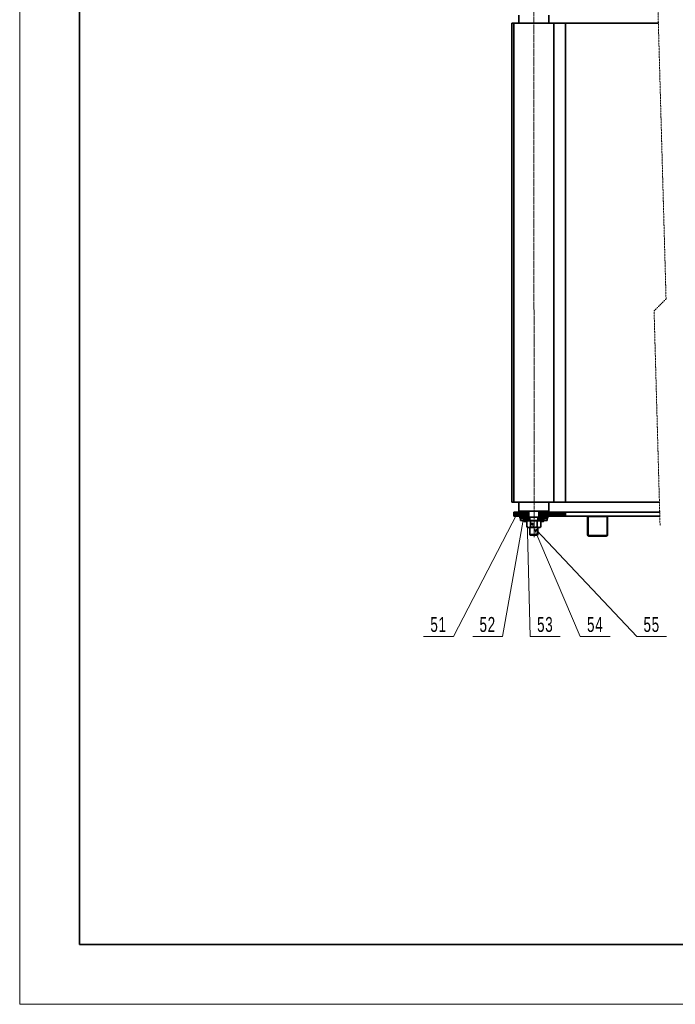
# Model space of a CAD drawing. Header units: millimetres. Extents: x -3920 to 13915, y -406 to 12209.
# Tile 1 of 88: x -3920 to -633, y -406 to 4527. Entities that reach past the tile are written whole.
import ezdxf

# ---------------------------------------------------------------- set-up
doc = ezdxf.new("R2010")
doc.units = ezdxf.units.MM
doc.linetypes.add('HIDDEN', pattern=[1.905, 1.27, -0.635])
doc.linetypes.add('点画线', pattern=[18, 12, -2, 2, -2])
for name, color, linetype, lineweight in [('中心线层', 1, '点画线', 18), ('几何体', 7, 'Continuous', 35), ('剖面线层', 4, 'Continuous', 18), ('折断线', 4, 'HIDDEN', 18), ('粗实线层', 7, 'Continuous', 35), ('细实线层', 7, 'Continuous', 18)]:
    doc.layers.add(name, color=color, linetype=linetype, lineweight=lineweight)
doc.styles.add('标准', font='txt', dxfattribs={"width": 0.667})
pattern_1 = [(45, (0, 0), (-3.535534, 3.535534), [])]

# ---------------------------------------------------------------- blocks, each defined once
blk = doc.blocks.new('$CAXA_FRAME_13B17AC1$')
at = {"layer": '粗实线层'}
for p, q in [((-574.5, 400.5), (-574.5, -400.5)), ((-574.5, -400.5), (574.5, -400.5))]:
    blk.add_line(p, q, dxfattribs=at)
at = {"layer": '细实线层'}
for p, q in [((-594.5, 420.5), (-594.5, -420.5)), ((-594.5, -420.5), (594.5, -420.5))]:
    blk.add_line(p, q, dxfattribs=at)
blk = doc.blocks.new('*X55')
at = {"layer": '细实线层', "lineweight": 18}
h = blk.add_hatch(color=0, dxfattribs=at)
edge = h.paths.add_edge_path(flags=0)
edge.add_arc((0, 0), 7.5, 0, 360)
at = {"layer": '细实线层', "color": 0}
for p, q in [((0, 0), (-318.8, -617.2)), ((-318.8, -617.2), (-468.8, -617.2))]:
    blk.add_line(p, q, dxfattribs=at)
at = {"layer": '细实线层', "color": 0, "lineweight": 18, "insert": (-393.8, -594.7), "char_height": 75, "width": 255, "attachment_point": 8, "line_spacing_factor": 1.15057, "style": '标准'}
blk.add_mtext('\\T1.1;51', dxfattribs=at)
blk = doc.blocks.new('*X56')
at = {"layer": '细实线层', "lineweight": 18}
h = blk.add_hatch(color=0, dxfattribs=at)
edge = h.paths.add_edge_path(flags=0)
edge.add_arc((0, 0), 7.5, 0, 360)
at = {"layer": '细实线层', "color": 0}
for p, q in [((0, 0), (-106.7, -602.3)), ((-106.7, -602.3), (-256.7, -602.3))]:
    blk.add_line(p, q, dxfattribs=at)
at = {"layer": '细实线层', "color": 0, "lineweight": 18, "insert": (-181.7, -579.8), "char_height": 75, "width": 255, "attachment_point": 8, "line_spacing_factor": 1.15057, "style": '标准'}
blk.add_mtext('\\T1.1;52', dxfattribs=at)
blk = doc.blocks.new('*X57')
at = {"layer": '细实线层', "lineweight": 18}
h = blk.add_hatch(color=0, dxfattribs=at)
edge = h.paths.add_edge_path(flags=0)
edge.add_arc((0, 0), 7.5, 0, 360)
at = {"layer": '细实线层', "color": 0}
for p, q in [((0, 0), (15.8, -586.6)), ((15.8, -586.6), (165.8, -586.6))]:
    blk.add_line(p, q, dxfattribs=at)
at = {"layer": '细实线层', "color": 0, "lineweight": 18, "insert": (90.8, -564.1), "char_height": 75, "width": 255, "attachment_point": 8, "line_spacing_factor": 1.15057, "style": '标准'}
blk.add_mtext('\\T1.1;53', dxfattribs=at)
blk = doc.blocks.new('*X58')
at = {"layer": '细实线层', "lineweight": 18}
h = blk.add_hatch(color=0, dxfattribs=at)
edge = h.paths.add_edge_path(flags=0)
edge.add_arc((0, 0), 7.5, 0, 360)
at = {"layer": '细实线层', "color": 0}
for p, q in [((0, 0), (240.4, -564.6)), ((240.4, -564.6), (390.4, -564.6))]:
    blk.add_line(p, q, dxfattribs=at)
at = {"layer": '细实线层', "color": 0, "lineweight": 18, "insert": (315.4, -542.1), "char_height": 75, "width": 255, "attachment_point": 8, "line_spacing_factor": 1.15057, "style": '标准'}
blk.add_mtext('\\T1.1;54', dxfattribs=at)
blk = doc.blocks.new('*X59')
at = {"layer": '细实线层', "lineweight": 18}
h = blk.add_hatch(color=0, dxfattribs=at)
edge = h.paths.add_edge_path(flags=0)
edge.add_arc((0, 0), 7.5, 0, 360)
at = {"layer": '细实线层', "color": 0}
for p, q in [((0, 0), (502.1, -533.1)), ((502.1, -533.1), (652.1, -533.1))]:
    blk.add_line(p, q, dxfattribs=at)
at = {"layer": '细实线层', "color": 0, "lineweight": 18, "insert": (577.1, -510.6), "char_height": 75, "width": 255, "attachment_point": 8, "line_spacing_factor": 1.15057, "style": '标准'}
blk.add_mtext('\\T1.1;55', dxfattribs=at)

msp = doc.modelspace()

# ---------------------------------------------------------------- hatches: boundary and pattern name
at = {"layer": '剖面线层'}
h = msp.add_hatch(dxfattribs=at)
h.set_pattern_fill('无图案', color=256, style=0, pattern_type=0)
h.set_pattern_definition(pattern_1)
h.paths.add_polyline_path([(-1442.736, 2039.89), (-1442.736, 2059.89), (-1367.736, 2059.89), (-1367.736, 2039.89), (-1382.736, 2039.89), (-1412.736, 2039.89)], flags=0)
h.paths.add_polyline_path([(-1317.736, 2039.89), (-1317.736, 2059.89), (-1183.372, 2059.89), (-1183.372, 2039.89), (-1272.736, 2039.89), (-1302.736, 2039.89)], flags=0)
h = msp.add_hatch(dxfattribs=at)
h.set_pattern_fill('无图案', color=256, style=0, pattern_type=0)
h.set_pattern_definition([(135, (0, 0), (-3.535534, -3.535534), [])])
edge = h.paths.add_edge_path(flags=0)
edge.add_line((-1412.736, 2029.89), (-1412.736, 2039.89))
edge.add_line((-1412.736, 2039.89), (-1382.736, 2039.89))
edge.add_line((-1382.736, 2039.89), (-1382.736, 2033.79))
edge.add_line((-1382.736, 2033.79), (-1382.736, 2017.99))
edge.add_line((-1382.736, 2017.99), (-1382.736, 2016.89))
edge.add_line((-1382.736, 2016.89), (-1381.636, 2016.89))
edge.add_line((-1381.636, 2016.89), (-1377.736, 2016.89))
edge.add_line((-1377.736, 2016.89), (-1377.736, 2011.89))
edge.add_line((-1377.736, 2011.89), (-1389.736, 2011.89))
edge.add_line((-1389.736, 2011.89), (-1392.736, 2014.89))
edge.add_line((-1392.736, 2014.89), (-1392.736, 2018.145))
edge.add_line((-1392.736, 2018.145), (-1392.736, 2019.39))
edge.add_line((-1392.736, 2019.39), (-1392.736, 2024.89))
edge.add_arc((-1397.735, 2024.891), 4.999, 359.988213, 450.014519)
edge.add_line((-1397.736, 2029.89), (-1410.072, 2029.89))
edge.add_line((-1410.072, 2029.89), (-1412.736, 2029.89))
edge = h.paths.add_edge_path(flags=0)
edge.add_line((-1302.736, 2017.99), (-1302.736, 2033.79))
edge.add_line((-1302.736, 2033.79), (-1302.736, 2039.89))
edge.add_line((-1302.736, 2039.89), (-1272.736, 2039.89))
edge.add_line((-1272.736, 2039.89), (-1272.736, 2029.89))
edge.add_line((-1272.736, 2029.89), (-1275.4, 2029.89))
edge.add_line((-1275.4, 2029.89), (-1287.736, 2029.89))
edge.add_arc((-1287.737, 2024.891), 4.999, 89.985481, 180.011787)
edge.add_line((-1292.736, 2024.89), (-1292.736, 2019.39))
edge.add_line((-1292.736, 2019.39), (-1292.736, 2018.145))
edge.add_line((-1292.736, 2018.145), (-1292.736, 2014.89))
edge.add_line((-1292.736, 2014.89), (-1295.736, 2011.89))
edge.add_line((-1295.736, 2011.89), (-1307.736, 2011.89))
edge.add_line((-1307.736, 2011.89), (-1307.736, 2016.89))
edge.add_line((-1307.736, 2016.89), (-1303.836, 2016.89))
edge.add_line((-1303.836, 2016.89), (-1302.736, 2016.89))
edge.add_line((-1302.736, 2016.89), (-1302.736, 2017.99))
h = msp.add_hatch(dxfattribs=at)
h.set_pattern_fill('无图案', color=256, style=0, pattern_type=0)
h.set_pattern_definition(pattern_1)
edge = h.paths.add_edge_path(flags=0)
edge.add_line((-1382.739, 2017.99), (-1382.739, 2033.79))
edge.add_line((-1382.739, 2033.79), (-1382.739, 2034.89))
edge.add_line((-1382.739, 2034.89), (-1381.639, 2034.89))
edge.add_arc((-1381.64, 2033.791), 1.099, 89.954469, 180.067268)
edge.add_line((-1382.739, 2033.79), (-1382.739, 2034.89))
edge.add_line((-1382.739, 2034.89), (-1381.639, 2034.89))
edge.add_line((-1381.639, 2034.89), (-1376.072, 2034.89))
edge.add_line((-1376.072, 2034.89), (-1376.072, 2029.604))
edge.add_arc((-1372.739, 2025.89), 4.99, 131.912085, 180)
edge.add_arc((-1372.739, 2025.89), 4.99, 180, 228.087915)
edge.add_line((-1376.072, 2022.176), (-1376.072, 2016.89))
edge.add_line((-1376.072, 2016.89), (-1377.738, 2016.89))
edge.add_line((-1377.738, 2016.89), (-1381.639, 2016.89))
edge.add_arc((-1381.64, 2017.989), 1.099, 179.927436, 270.050827)
h = msp.add_hatch(dxfattribs=at)
h.set_pattern_fill('无图案', color=256, style=0, pattern_type=0)
h.set_pattern_definition(pattern_1)
edge = h.paths.add_edge_path(flags=0)
edge.add_line((-1362.739, 2017.99), (-1362.739, 2033.79))
edge.add_line((-1362.739, 2033.79), (-1362.739, 2034.89))
edge.add_line((-1362.739, 2034.89), (-1363.839, 2034.89))
edge.add_arc((-1363.838, 2033.791), 1.099, 359.932732, 450.045531)
edge.add_line((-1362.739, 2033.79), (-1362.739, 2034.89))
edge.add_line((-1362.739, 2034.89), (-1363.839, 2034.89))
edge.add_line((-1363.839, 2034.89), (-1369.405, 2034.89))
edge.add_line((-1369.405, 2034.89), (-1369.405, 2029.604))
edge.add_arc((-1372.739, 2025.89), 4.99, 0, 48.087915)
edge.add_arc((-1372.739, 2025.89), 4.99, 311.912085, 360)
edge.add_line((-1369.405, 2022.176), (-1369.405, 2016.89))
edge.add_line((-1369.405, 2016.89), (-1367.739, 2016.89))
edge.add_line((-1367.739, 2016.89), (-1363.839, 2016.89))
edge.add_arc((-1363.838, 2017.989), 1.099, 269.949173, 360.072564)
h = msp.add_hatch(dxfattribs=at)
h.set_pattern_fill('无图案', color=256, style=0, pattern_type=0)
h.set_pattern_definition(pattern_1)
edge = h.paths.add_edge_path(flags=0)
edge.add_line((-1322.738, 2017.99), (-1322.738, 2033.79))
edge.add_line((-1322.738, 2033.79), (-1322.738, 2034.89))
edge.add_line((-1322.738, 2034.89), (-1321.639, 2034.89))
edge.add_arc((-1321.64, 2033.791), 1.099, 89.954469, 180.067268)
edge.add_line((-1322.738, 2033.79), (-1322.738, 2034.89))
edge.add_line((-1322.738, 2034.89), (-1321.639, 2034.89))
edge.add_line((-1321.639, 2034.89), (-1316.072, 2034.89))
edge.add_line((-1316.072, 2034.89), (-1316.072, 2029.604))
edge.add_arc((-1312.739, 2025.89), 4.99, 131.912085, 180)
edge.add_arc((-1312.739, 2025.89), 4.99, 180, 228.087915)
edge.add_line((-1316.072, 2022.176), (-1316.072, 2016.89))
edge.add_line((-1316.072, 2016.89), (-1317.738, 2016.89))
edge.add_line((-1317.738, 2016.89), (-1321.639, 2016.89))
edge.add_arc((-1321.64, 2017.989), 1.099, 179.927436, 270.050827)
h = msp.add_hatch(dxfattribs=at)
h.set_pattern_fill('无图案', color=256, style=0, pattern_type=0)
h.set_pattern_definition(pattern_1)
edge = h.paths.add_edge_path(flags=0)
edge.add_line((-1302.739, 2017.99), (-1302.739, 2033.79))
edge.add_line((-1302.739, 2033.79), (-1302.739, 2034.89))
edge.add_line((-1302.739, 2034.89), (-1303.839, 2034.89))
edge.add_arc((-1303.838, 2033.791), 1.099, 359.932732, 450.045531)
edge.add_line((-1302.739, 2033.79), (-1302.739, 2034.89))
edge.add_line((-1302.739, 2034.89), (-1303.839, 2034.89))
edge.add_line((-1303.839, 2034.89), (-1309.405, 2034.89))
edge.add_line((-1309.405, 2034.89), (-1309.405, 2029.604))
edge.add_arc((-1312.739, 2025.89), 4.99, 0, 48.087915)
edge.add_arc((-1312.739, 2025.89), 4.99, 311.912085, 360)
edge.add_line((-1309.405, 2022.176), (-1309.405, 2016.89))
edge.add_line((-1309.405, 2016.89), (-1307.739, 2016.89))
edge.add_line((-1307.739, 2016.89), (-1303.839, 2016.89))
edge.add_arc((-1303.838, 2017.989), 1.099, 269.949173, 360.072564)

# ---------------------------------------------------------------- linework, layer by layer
at = {"layer": '中心线层'}
for p, q in [((-1341.055, 1933.582), (-1342.736, 4719.425)), ((-1380.729, 2025.89), (-1364.749, 2025.89)), ((-1372.739, 2017.9), (-1372.739, 2033.88)), ((-1304.749, 2025.89), (-1320.729, 2025.89)), ((-1312.739, 2017.9), (-1312.739, 2033.88))]:
    msp.add_line(p, q, dxfattribs=at)
at = {"layer": '几何体'}
for p, q in [((-1417.736, 4549.89), (-1417.736, 4509.89)), ((-1267.736, 4509.89), (-1267.736, 4549.89)), ((-1452.736, 2109.89), (-1452.736, 4509.89)), ((-1442.736, 4509.89), (-1452.736, 4509.89)), ((-1442.736, 4509.89), (-1442.736, 2109.89)), ((-1442.736, 2109.89), (-1442.736, 4509.89)), ((-1442.736, 4509.89), (-1242.736, 4509.89)), ((-1242.736, 2109.89), (-1242.736, 4509.89)), ((-1183.372, 4509.89), (-1242.736, 4509.89)), ((-1183.372, 4509.89), (-1183.372, 2109.89)), ((-1183.372, 4509.89), (-718.238, 4509.89)), ((-1442.736, 2109.89), (-1452.736, 2109.89)), ((-1442.736, 2109.89), (-1242.736, 2109.89)), ((-1417.736, 2109.89), (-1417.736, 2064.89)), ((-1267.736, 2064.89), (-1267.736, 2109.89)), ((-1183.372, 2109.89), (-1242.736, 2109.89)), ((-1183.372, 2109.89), (-712.939, 2109.89)), ((-1442.736, 2039.89), (-1442.736, 2059.89)), ((-1367.736, 2059.89), (-1442.736, 2059.89)), ((-1367.736, 2039.89), (-1442.736, 2039.89)), ((-1335.732, 2064.89), (-1417.736, 2064.89)), ((-1412.736, 2039.89), (-1412.736, 2029.89)), ((-1412.736, 2039.89), (-1382.736, 2039.89)), ((-1397.736, 2029.89), (-1412.736, 2029.89)), ((-1410.072, 2029.89), (-1410.072, 2019.39)), ((-1392.736, 2014.89), (-1392.736, 2024.89)), ((-1382.736, 2016.89), (-1382.736, 2039.89)), ((-1382.736, 2017.99), (-1382.736, 2033.79)), ((-1381.636, 2034.89), (-1376.07, 2034.89)), ((-1376.072, 2029.604), (-1376.072, 2034.89)), ((-1376.07, 2034.89), (-1369.403, 2034.89)), ((-1369.405, 2034.89), (-1369.405, 2029.603)), ((-1369.403, 2034.89), (-1367.736, 2034.89)), ((-1367.736, 2064.89), (-1367.736, 2034.89)), ((-1367.736, 2059.89), (-1367.736, 2039.89)), ((-1340.401, 2034.89), (-1367.736, 2034.89)), ((-1362.736, 2034.89), (-1362.736, 2016.89)), ((-1362.736, 2033.79), (-1362.736, 2017.99)), ((-1317.736, 2034.89), (-1340.401, 2034.89)), ((-1267.736, 2064.89), (-1335.732, 2064.89)), ((-1322.736, 2016.89), (-1322.736, 2034.89)), ((-1322.736, 2017.99), (-1322.736, 2033.79)), ((-1317.736, 2034.89), (-1317.736, 2064.89)), ((-1317.736, 2039.89), (-1317.736, 2059.89)), ((-1183.372, 2059.89), (-1317.736, 2059.89)), ((-1183.372, 2039.89), (-1317.736, 2039.89)), ((-1317.736, 2034.89), (-1316.069, 2034.89)), ((-1316.072, 2034.89), (-1316.072, 2029.603)), ((-1316.069, 2034.89), (-1309.402, 2034.89)), ((-1309.405, 2029.604), (-1309.405, 2034.89)), ((-1309.402, 2034.89), (-1303.836, 2034.89)), ((-1302.736, 2039.89), (-1302.736, 2016.89)), ((-1302.736, 2039.89), (-1272.736, 2039.89)), ((-1302.736, 2033.79), (-1302.736, 2017.99)), ((-1292.736, 2024.89), (-1292.736, 2014.89)), ((-1272.736, 2029.89), (-1287.736, 2029.89)), ((-1275.4, 2019.39), (-1275.4, 2029.89)), ((-1272.736, 2029.89), (-1272.736, 2039.89)), ((-1183.372, 2059.89), (-1183.372, 2039.89)), ((-1183.372, 2059.89), (-711.544, 2059.89)), ((-1183.372, 2039.89), (-710.985, 2039.89)), ((-1072.736, 2034.89), (-1072.736, 1944.89)), ((-1069.736, 2034.89), (-1069.736, 1944.89)), ((-977.736, 2039.89), (-1067.736, 2039.89)), ((-977.736, 2036.89), (-1067.736, 2036.89)), ((-975.736, 1944.89), (-975.736, 2034.89)), ((-972.736, 1944.89), (-972.736, 2034.89)), ((-1410.072, 2019.39), (-1401.376, 2019.39)), ((-1401.325, 2017.89), (-1408.572, 2017.89)), ((-1401.376, 2019.39), (-1392.736, 2019.39)), ((-1393.573, 2017.89), (-1401.325, 2017.89)), ((-1392.736, 2014.89), (-1389.736, 2011.89)), ((-1389.736, 2011.89), (-1377.736, 2011.89)), ((-1382.736, 2016.89), (-1377.736, 2016.89)), ((-1377.736, 2016.89), (-1376.07, 2016.89)), ((-1377.736, 2011.89), (-1377.736, 2016.89)), ((-1377.736, 2011.89), (-1377.377, 2011.89)), ((-1372.361, 2016.89), (-1377.377, 2013.994)), ((-1377.377, 2013.994), (-1377.377, 1985.486)), ((-1377.377, 1985.486), (-1372.361, 1982.59)), ((-1376.072, 2016.89), (-1376.072, 2022.22)), ((-1376.07, 2016.89), (-1372.361, 2016.89)), ((-1372.361, 2016.89), (-1313.111, 2016.89)), ((-1372.361, 1982.59), (-1313.111, 1982.59)), ((-1369.405, 2022.177), (-1369.405, 2016.89)), ((-1362.736, 1982.59), (-1362.736, 1946.89)), ((-1360.057, 2013.994), (-1360.057, 1985.486)), ((-1325.415, 2013.994), (-1325.415, 1985.486)), ((-1322.736, 1946.89), (-1322.736, 1982.59)), ((-1316.072, 2022.177), (-1316.072, 2016.89)), ((-1308.095, 2013.994), (-1313.111, 2016.89)), ((-1313.111, 2016.89), (-1309.402, 2016.89)), ((-1313.111, 1982.59), (-1308.095, 1985.486)), ((-1309.405, 2016.89), (-1309.405, 2022.22)), ((-1309.402, 2016.89), (-1302.736, 2016.89)), ((-1308.095, 2013.994), (-1308.095, 1985.486)), ((-1308.095, 2011.89), (-1307.736, 2011.89)), ((-1307.736, 2016.89), (-1307.736, 2011.89)), ((-1307.736, 2016.89), (-1302.736, 2016.89)), ((-1307.736, 2011.89), (-1295.736, 2011.89)), ((-1295.736, 2011.89), (-1292.736, 2014.89)), ((-1292.736, 2019.39), (-1275.4, 2019.39)), ((-1276.9, 2017.89), (-1291.899, 2017.89)), ((-1362.736, 1946.89), (-1360.736, 1944.89)), ((-1362.736, 1946.89), (-1340.868, 1946.89)), ((-1341.055, 1944.89), (-1360.736, 1944.89)), ((-1324.736, 1944.89), (-1341.055, 1944.89)), ((-1340.868, 1946.89), (-1322.736, 1946.89)), ((-1324.736, 1944.89), (-1322.736, 1946.89)), ((-1067.736, 1942.89), (-977.736, 1942.89)), ((-1067.736, 1939.89), (-977.736, 1939.89))]:
    msp.add_line(p, q, dxfattribs=at)
for centre in [(-1372.739, 2025.89), (-1312.739, 2025.89)]:
    msp.add_circle(centre, 4.99, dxfattribs=at)
for centre, radius, start, end in [((-1397.735, 2024.891), 4.999, 359.988213, 90.014519), ((-1381.635, 2033.789), 1.101, 90.049898, 179.974943), ((-1363.835, 2033.791), 1.099, 359.940222, 90.034937), ((-1321.638, 2033.791), 1.099, 89.965063, 180.059778), ((-1321.637, 2033.791), 1.099, 89.965063, 180.059778), ((-1303.837, 2033.789), 1.101, 0.025057, 89.950102), ((-1287.737, 2024.891), 4.999, 89.985481, 180.011787), ((-1067.737, 2034.891), 4.999, 89.996409, 180.011788), ((-1067.737, 2034.89), 2, 89.993276, 180.006724), ((-977.735, 2034.891), 4.999, 359.988213, 90.014519), ((-977.736, 2034.89), 2, 359.993276, 90.006724), ((-1408.573, 2019.389), 1.499, 179.950531, 270.058575), ((-1393.571, 2019.387), 1.497, 269.952767, 303.912658), ((-1381.635, 2017.99), 1.101, 180.025057, 269.950102), ((-1363.835, 2017.989), 1.099, 269.965063, 0.059778), ((-1321.637, 2017.989), 1.099, 179.940222, 270.034937), ((-1303.837, 2017.99), 1.101, 270.049898, 359.974943), ((-1291.901, 2019.387), 1.497, 236.087342, 270.047233), ((-1276.899, 2019.389), 1.499, 269.941425, 0.049469), ((-1067.737, 1944.889), 4.999, 179.988212, 270.003591), ((-1067.737, 1944.89), 2, 179.993276, 270.006724), ((-977.735, 1944.889), 4.999, 269.985481, 0.011787), ((-977.736, 1944.89), 2, 269.993276, 0.006724)]:
    msp.add_arc(centre, radius, start, end, dxfattribs=at)
for points, knots in [([(-1377.377, 2013.994), (-1376.635, 2014.399), (-1375.176, 2015.196), (-1372.866, 2016.084), (-1370.501, 2016.621), (-1367.521, 2016.759), (-1363.893, 2016.012), (-1361.367, 2014.684), (-1360.057, 2013.994)], [0, 0, 0, 0, 2.53923373, 4.98719051, 7.41040345, 9.79240105, 13.9040557, 18.33887821, 18.33887821, 18.33887821, 18.33887821]), ([(-1360.057, 1985.486), (-1360.799, 1985.08), (-1362.257, 1984.284), (-1364.568, 1983.396), (-1366.933, 1982.858), (-1369.913, 1982.721), (-1373.541, 1983.467), (-1376.067, 1984.796), (-1377.377, 1985.486)], [0, 0, 0, 0, 2.53838561, 4.98723456, 7.410499, 9.79248597, 13.90409436, 18.33901761, 18.33901761, 18.33901761, 18.33901761]), ([(-1360.057, 2013.994), (-1357.996, 2014.543), (-1353.858, 2015.647), (-1348.161, 2016.482), (-1343.09, 2016.732), (-1338.663, 2016.578), (-1334.228, 2016.043), (-1329.788, 2015.188), (-1326.878, 2014.393), (-1325.415, 2013.994)], [0, 0, 0, 0, 6.39537624, 12.84421947, 17.23049381, 21.61624057, 26.11804336, 30.62230407, 35.16915385, 35.16915385, 35.16915385, 35.16915385]), ([(-1325.415, 1985.486), (-1326.878, 1985.086), (-1329.752, 1984.301), (-1334.117, 1983.457), (-1338.513, 1982.914), (-1342.977, 1982.744), (-1348.104, 1982.991), (-1353.838, 1983.829), (-1357.977, 1984.932), (-1360.057, 1985.486)], [0, 0, 0, 0, 4.54690486, 8.93819299, 13.32727976, 17.82617389, 22.32490787, 28.71447832, 35.16914109, 35.16914109, 35.16914109, 35.16914109]), ([(-1325.415, 2013.994), (-1324.673, 2014.399), (-1323.215, 2015.196), (-1320.904, 2016.084), (-1318.539, 2016.621), (-1315.559, 2016.759), (-1311.931, 2016.012), (-1309.405, 2014.684), (-1308.095, 2013.994)], [0, 0, 0, 0, 2.53838587, 4.98723507, 7.41044829, 9.79244617, 13.90410129, 18.33892432, 18.33892432, 18.33892432, 18.33892432]), ([(-1308.095, 1985.486), (-1308.837, 1985.08), (-1310.296, 1984.284), (-1312.606, 1983.396), (-1314.971, 1982.858), (-1317.951, 1982.721), (-1321.579, 1983.467), (-1324.105, 1984.796), (-1325.415, 1985.486)], [0, 0, 0, 0, 2.53923347, 4.98719, 7.41045416, 9.79244085, 13.90404876, 18.33897151, 18.33897151, 18.33897151, 18.33897151])]:
    msp.add_open_spline(points, degree=3, knots=knots, dxfattribs=at)
at = {"layer": '折断线'}
for p, q in [((-739.656, 5277.452), (-679.656, 3127.327)), ((-679.656, 3127.327), (-739.656, 3067.327)), ((-739.656, 3067.327), (-709.656, 1992.265))]:
    msp.add_line(p, q, dxfattribs=at)

# ---------------------------------------------------------------- block references
at = {"layer": '粗实线层', "xscale": 15, "yscale": 15, "zscale": 15}
msp.add_blockref('$CAXA_FRAME_13B17AC1$', (4997.076, 5901.201), dxfattribs=at)
at = {"layer": '细实线层'}
for name, p in [('*X55', (-1426.536, 2052.895)), ('*X56', (-1392.265, 2037.953)), ('*X57', (-1376.072, 2022.22)), ('*X58', (-1350.238, 2000.257)), ('*X59', (-1328.789, 1968.79))]:
    msp.add_blockref(name, p, dxfattribs=at)

doc.saveas('drawing.dxf')
